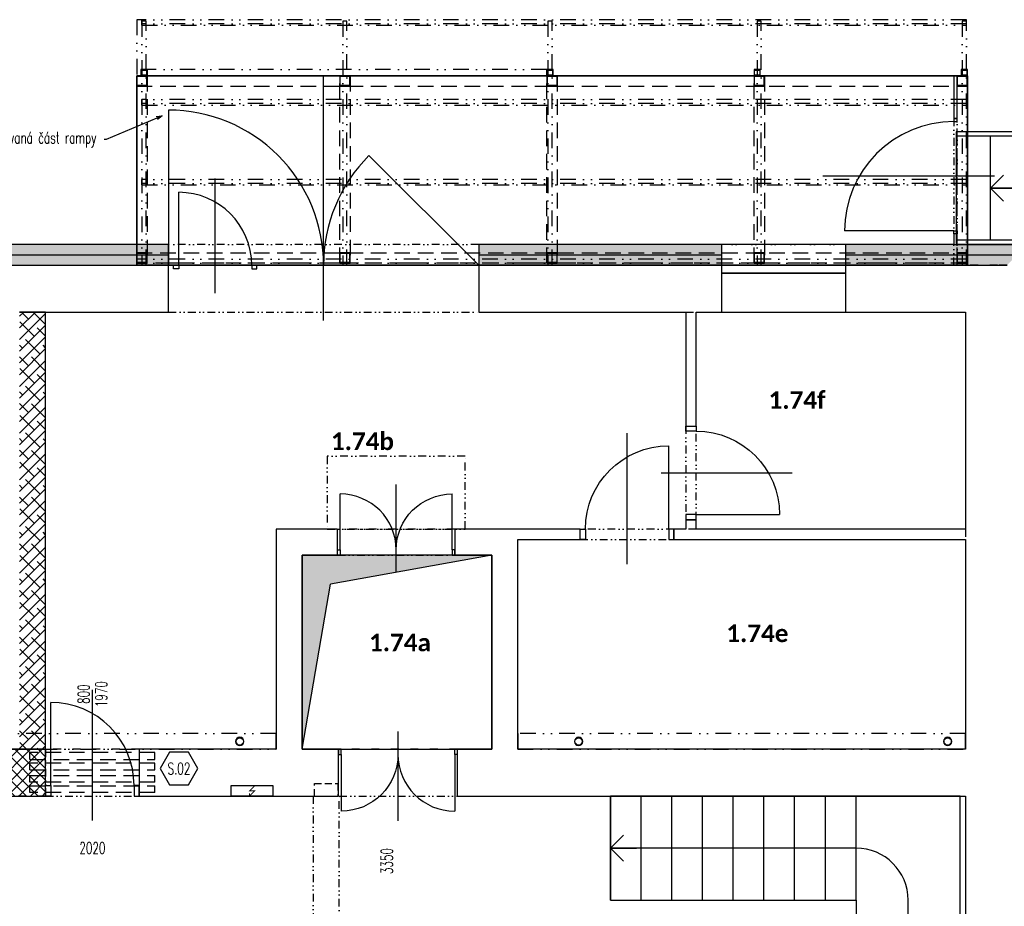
# Model space of a CAD drawing. Header units: millimetres. Extents: x -239306 to 235396, y -2942 to 28189.
# Tile 28 of 37: x 33086 to 42544, y 19671 to 28189. Entities that reach past the tile are written whole.
import ezdxf
from ezdxf import colors
from ezdxf.entities.mleader import LeaderData, LeaderLine
from ezdxf.enums import TextEntityAlignment as Align
from ezdxf.math import Vec2, Vec3

# ---------------------------------------------------------------- set-up
doc = ezdxf.new("R2010")
doc.units = ezdxf.units.MM
doc.header["$LTSCALE"] = 300
for name, pattern in [('DASHED', [0.75, 0.5, -0.25]), ('DIVIDE', [1.25, 0.5, -0.25, 0, -0.25, 0, -0.25]), ('DIVIDE2', [0.625, 0.25, -0.125, 0, -0.125, 0, -0.125])]:
    doc.linetypes.add(name, pattern=pattern)
for name, color, linetype in [('A-Chase-G', 32, 'Continuous'), ('A-Dimline-D', 221, 'Continuous'), ('A-Dimline-D @ 50', 221, 'Continuous'), ('A-Door-G', 150, 'Continuous'), ('A-Equipment-G', 90, 'Continuous'), ('A-RoofSlab-G', 22, 'Continuous'), ('A-Room-T @ 50', 131, 'Continuous'), ('A-Stair-G', 20, 'Continuous'), ('A-Wall-Abov', 32, 'DIVIDE2'), ('A-Wall-Blow', 30, 'Continuous'), ('A-Wall-Comp', 22, 'Continuous'), ('A-Wall-G', 50, 'Continuous'), ('A-Wall-Patt', 12, 'Continuous'), ('A-Window-G', 92, 'Continuous'), ('S-Beam-G', 80, 'Continuous'), ('S-Brace-G', 92, 'Continuous'), ('S-Column-G', 110, 'Continuous'), ('S-FloorSlab-G', 141, 'Continuous')]:
    doc.layers.add(name, color=color, linetype=linetype)
doc.layers.add('ocel nová', color=7, linetype='Continuous', true_color=0x007af5)
doc.styles.add('Dim', font='simplex.shx', dxfattribs={"width": 0.65})
doc.styles.add('RoomTag', font='calibrib.ttf')
doc.styles.get("Standard").update_dxf_attribs({"font": 'simplex.shx', "width": 0.65})

# ---------------------------------------------------------------- blocks, each defined once
blk = doc.blocks.new('OpeningHeight')
at = {"width": 0.65}
blk.add_attdef('OpeningOBJ:Height', text='', height=1, dxfattribs=at).set_placement((0, -0.4), align=Align.TOP_CENTER)
blk = doc.blocks.new('AreaLabel1')
at = {"color": 0, "style": 'RoomTag'}
blk.add_attdef('AreaOBJ:Label', text='', height=1.5, dxfattribs=at).set_placement((0, 0), align=Align.MIDDLE_CENTER)
blk = doc.blocks.new('DoorRougHeight')
at = {"width": 0.65}
blk.add_attdef('DoorST:RoughHeight', text='', height=1, dxfattribs=at).set_placement((0, -0.9), align=Align.MIDDLE_CENTER)
blk = doc.blocks.new('DoorAxis')
at = {"color": 0, "style": 'Dim', "width": 0.65}
for tag, p in [('DoorST:InnerWidth', (-0.75, 0)), ('DoorST:InnerHeight', (0.75, 0))]:
    blk.add_attdef(tag, text='', height=1, rotation=90, dxfattribs=at).set_placement(p, align=Align.MIDDLE_CENTER)
blk = doc.blocks.new('SteelBub')
blk.add_lwpolyline([(-0.808, 1.4), (-1.617, 0), (-0.808, -1.4), (0.808, -1.4), (1.617, 0), (0.808, 1.4)], close=True)
at = {"width": 0.65}
blk.add_attdef('SteelOBJ:Label', text='', height=1, dxfattribs=at).set_placement((0, 0), align=Align.MIDDLE_CENTER)
blk = doc.blocks.new('_Open30')
at = {"color": 0, "lineweight": -2}
for p, q in [((-1, 0.27), (0, 0)), ((0, 0), (-1, -0.27)), ((0, 0), (-1, 0))]:
    blk.add_line(p, q, dxfattribs=at)
blk = doc.blocks.new('blesk')
at = {"linetype": 'Continuous', "const_width": 26.3}
for points in [[(74, 148), (-74, 0), (74, 0), (-74, -148)], [(-1, -148), (-74, -148), (-74, -75)]]:
    blk.add_lwpolyline(points, dxfattribs=at)
blk = doc.blocks.new('překlad 225')
at = {"color": 0, "linetype": 'ByBlock', "ltscale": 0.5}
for points in [[(-795, -112.5), (-945, -112.5), (-945, 112.5), (-795, 112.5)], [(795, -112.5), (945, -112.5), (945, 112.5), (795, 112.5)]]:
    blk.add_lwpolyline(points, dxfattribs=at)
blk = doc.blocks.new('osa1K')
at = {"color": 0, "linetype": 'ByBlock'}
blk.add_lwpolyline([(0, -250), (0, 850)], dxfattribs=at)
for points in [[(-350, 0), (-350, -0.0001)], [(350, 0), (350, -0.0001)]]:
    blk.add_lwpolyline(points)
blk = doc.blocks.new('osa2K')
at = {"color": 0, "linetype": 'ByBlock'}
blk.add_lwpolyline([(0, -250), (0, 850)], dxfattribs=at)
for points in [[(-700.1, 0), (-700.1, 0)], [(699.9, 0), (699.9, 0)]]:
    blk.add_lwpolyline(points)
blk = doc.blocks.new('chasetop1')
blk.add_hatch(color=256).paths.add_polyline_path([(0, 1), (0, 0), (0.1499, 0.8501), (1, 1)])
for p in [(1, 1), (0, 0)]:
    blk.add_line(p, (0.1499, 0.8501))
at = {"color": 0, "linetype": 'ByBlock'}
blk.add_lwpolyline([(0, 0), (1, 0), (1, 1), (0, 1)], close=True, dxfattribs=at)
blk = doc.blocks.new('2KSwing')
at = {"color": 0, "linetype": 'ByBlock'}
blk.add_lwpolyline([(725, 0), (212.3, 512.7, 0.198912), (0, 0, 0.414214), (-725, 725), (-725, 0)], format="xyb", dxfattribs=at)
blk = doc.blocks.new('dvojsklo')
at = {"color": 0, "linetype": 'ByBlock'}
for p, q in [((500, 25), (-500, 25)), ((-500, -25), (500, -25))]:
    blk.add_line(p, q, dxfattribs=at)
blk = doc.blocks.new('sklo')
for p, q in [((0, 25), (1145, 25)), ((0, -25), (1145, -25))]:
    blk.add_line(p, q)
blk = doc.blocks.new('_Open90')
at = {"color": 0, "linetype": 'ByBlock'}
for p, q in [((-0.5, 0.5), (0, 0)), ((0, 0), (-1, 0)), ((0, 0), (-0.5, -0.5))]:
    blk.add_line(p, q, dxfattribs=at)

msp = doc.modelspace()

# ---------------------------------------------------------------- hatches: boundary and pattern name
at = {"layer": 'A-Wall-Patt', "linetype": 'Continuous', "lineweight": -3}
h = msp.add_hatch(dxfattribs=at)
h.set_pattern_fill('HONEY', color=254, scale=15, style=0)
h.paths.add_polyline_path([(8600, 26030), (8700, 25930), (9485, 25930), (9485, 26030)], flags=0)
h.paths.add_polyline_path([(11885, 26030), (11885, 25930), (12485, 25930), (12485, 26030)], flags=0)
h.paths.add_polyline_path([(14885, 26030), (14885, 25930), (15585, 25930), (15585, 26030)], flags=0)
h.paths.add_polyline_path([(18085, 26030), (18085, 25930), (18895, 25930), (18895, 26030)], flags=0)
h.paths.add_polyline_path([(21295, 26030), (21295, 25930), (22225, 25930), (22225, 26030)], flags=0)
h.paths.add_polyline_path([(24625, 26030), (24625, 25930), (25585, 25930), (25585, 26030)], flags=0)
h.paths.add_polyline_path([(25585, 26030), (25585, 25930), (26795, 25930), (26795, 26030)], flags=0)
h.paths.add_polyline_path([(29195, 26030), (29195, 25930), (30125, 25930), (30125, 26030)], flags=0)
h.paths.add_polyline_path([(32525, 26030), (32525, 25930), (33335, 25930), (33335, 26030)], flags=0)
h.paths.add_polyline_path([(15585, 26030), (15585, 25930), (15785, 25930), (15785, 26030)], flags=0)
h.paths.add_polyline_path([(15785, 26030), (15785, 25930), (16350, 25930), (16350, 26030)], flags=0)
h.paths.add_polyline_path([(17250, 26030), (17250, 25930), (18085, 25930), (18085, 26030)], flags=0)
h.paths.add_polyline_path([(33335, 26030), (33335, 25930), (34515, 25930), (34515, 26030)], flags=0)
h.paths.add_polyline_path([(37495, 26030), (37495, 25930), (39585, 25930), (39585, 26030)], flags=0)
h.paths.add_polyline_path([(39585, 26030), (39585, 25930), (39830, 25930), (39830, 26030)], flags=0)
h.paths.add_polyline_path([(41020, 26030), (41020, 25930), (42075, 25930), (42075, 26030)], flags=0)
h.paths.add_polyline_path([(42075, 26030), (42075, 25930), (42670, 25930), (42770, 26030)], flags=0)
h = msp.add_hatch(dxfattribs=at)
h.set_pattern_fill('HONEY', color=254, scale=15, style=0)
h.paths.add_polyline_path([(8700, 25930), (8800, 25830), (9485, 25830), (9485, 25930)], flags=0)
h.paths.add_polyline_path([(11885, 25930), (11885, 25830), (12485, 25830), (12485, 25930)], flags=0)
h.paths.add_polyline_path([(14885, 25930), (14885, 25830), (15585, 25830), (15585, 25930)], flags=0)
h.paths.add_polyline_path([(18085, 25930), (18085, 25830), (18895, 25830), (18895, 25930)], flags=0)
h.paths.add_polyline_path([(21295, 25930), (21295, 25830), (22225, 25830), (22225, 25930)], flags=0)
h.paths.add_polyline_path([(24625, 25930), (24625, 25830), (25585, 25830), (25585, 25930)], flags=0)
h.paths.add_polyline_path([(25585, 25930), (25585, 25830), (26795, 25830), (26795, 25930)], flags=0)
h.paths.add_polyline_path([(29195, 25930), (29195, 25830), (30125, 25830), (30125, 25930)], flags=0)
h.paths.add_polyline_path([(32525, 25930), (32525, 25830), (33335, 25830), (33335, 25930)], flags=0)
h.paths.add_polyline_path([(15585, 25930), (15585, 25830), (15785, 25830), (15785, 25930)], flags=0)
h.paths.add_polyline_path([(15785, 25930), (15785, 25830), (16350, 25830), (16350, 25930)], flags=0)
h.paths.add_polyline_path([(17250, 25930), (17250, 25830), (18085, 25830), (18085, 25930)], flags=0)
h.paths.add_polyline_path([(33335, 25930), (33335, 25830), (34515, 25830), (34515, 25930)], flags=0)
h.paths.add_polyline_path([(37495, 25930), (37495, 25830), (39585, 25830), (39585, 25930)], flags=0)
h.paths.add_polyline_path([(39585, 25930), (39585, 25830), (39830, 25830), (39830, 25930)], flags=0)
h.paths.add_polyline_path([(41020, 25930), (41020, 25830), (42075, 25830), (42075, 25930)], flags=0)
h.paths.add_polyline_path([(42075, 25930), (42075, 25830), (42570, 25830), (42670, 25930)], flags=0)
h = msp.add_hatch(dxfattribs=at)
h.set_pattern_fill('ANSI38', color=254, scale=25, style=0)
h.paths.add_polyline_path([(33085, 21180), (33335, 21180), (33335, 25380), (33085, 25380)], flags=0)
h = msp.add_hatch(dxfattribs=at)
h.set_pattern_fill('ANSI37', color=254, scale=25, style=0)
h.paths.add_polyline_path([(32375, 20880), (32620, 20880), (32620, 20730), (33335, 20730), (33335, 21180), (32375, 21180)], flags=0)

# ---------------------------------------------------------------- linework, layer by layer
at = {"layer": 'A-Door-G', "linetype": 'Continuous', "lineweight": -3}
for points in [[(42090, 27210), (42090, 27240), (42060, 27240), (42060, 27210)], [(42090, 26160), (42090, 26130), (42060, 26130), (42060, 26160)], [(34615, 25795.2), (34565, 25795.2), (34565, 25830.2), (34615, 25830.2)], [(35315, 25795.2), (35365, 25795.2), (35365, 25830.2), (35315, 25830.2)], [(39485, 24235), (39485, 24285), (39585, 24285), (39585, 24235)], [(39485, 23435), (39485, 23385), (39585, 23385), (39585, 23435)], [(38520, 23195), (38470, 23195), (38470, 23295), (38520, 23295)], [(39320, 23195), (39370, 23195), (39370, 23295), (39320, 23295)], [(36165, 23045), (36140, 23045), (36140, 23095), (36165, 23095)], [(37240, 23045), (37265, 23045), (37265, 23095), (37240, 23095)], [(36175, 21180), (36150, 21180), (36150, 21130), (36175, 21130)], [(37265, 21180), (37290, 21180), (37290, 21130), (37265, 21130)], [(33385, 20730), (33335, 20730), (33335, 20830), (33385, 20830)], [(34185, 20730), (34235, 20730), (34235, 20830), (34185, 20830)]]:
    msp.add_lwpolyline(points, close=True, dxfattribs=at)
for points in [[(34615, 25830.2), (34615, 26530.2)], [(42060, 26160), (41010, 26160)], [(39320, 23295), (39320, 24095)], [(36165, 23095), (36165, 23632.5)], [(37240, 23095), (37240, 23632.5)], [(39585, 23435), (40385, 23435)], [(33385, 20830), (33385, 21630)], [(36175, 21130), (36175, 20585)], [(37265, 21130), (37265, 20585)]]:
    msp.add_lwpolyline(points, dxfattribs=at)
for centre, radius, start, end in [((42060, 26160), 1050, 90, 180), ((34615, 25830.2), 700, 0, 90), ((36165, 23095), 537.5, 0, 90), ((33385, 20830), 800, 0, 90), ((37265, 21130), 545, 180, 270)]:
    msp.add_arc(centre, radius, start, end, dxfattribs=at)
at = {"layer": 'A-Door-G', "linetype": 'Continuous', "lineweight": -3, "extrusion": (0, 0, -1)}
for centre, radius, start, end in [((-39585, 23435), 800, 90, 180), ((-39320, 23295), 800, 0, 90), ((-37240, 23095), 537.5, 360, 90), ((-36175, 21130), 545, 180, 270)]:
    msp.add_arc(centre, radius, start, end, dxfattribs=at)
at = {"layer": 'A-Equipment-G', "linetype": 'Continuous', "lineweight": -3}
for p, q in [((35119, 20830, 1000), (35519, 20830, 1000)), ((35119, 20730, 1000), (35119, 20830, 1000)), ((35519, 20830, 1000), (35519, 20730, 1000)), ((35519, 20730, 1000), (35119, 20730, 1000))]:
    msp.add_line(p, q, dxfattribs=at)
at = {"layer": 'A-RoofSlab-G', "linetype": 'DIVIDE', "lineweight": -3}
for p, q in [((42180, 28188.8), (34210, 28188.8)), ((34210, 28188.8), (34210, 25830)), ((42180, 25830), (42180, 28188.8)), ((34210, 25830), (42180, 25830))]:
    msp.add_line(p, q, dxfattribs=at)
at = {"layer": 'A-Stair-G', "linetype": 'Continuous', "lineweight": -3}
for p, q in [((44056.5, 27110), (42082.5, 27110)), ((42082.5, 27110), (42082.5, 26030)), ((44056.5, 26570), (42411.5, 26570)), ((42082.5, 26030), (44056.5, 26030)), ((42120, 20730, -2835), (38760, 20730, -2835))]:
    msp.add_line(p, q, dxfattribs=at)
for points in [[(44056.5, 27070), (42082.5, 27070)], [(42411.5, 26070), (42411.5, 27070)], [(44056.5, 26070), (42082.5, 26070)]]:
    msp.add_lwpolyline(points, dxfattribs=at)
at = {"layer": 'A-Wall-Abov', "linetype": 'DIVIDE2', "lineweight": -3}
for p, q in [((42060, 27240), (42060, 26130)), ((42090, 26130), (42090, 27240)), ((37495, 26030), (34515, 26030)), ((41020, 26030), (39830, 26030)), ((42060, 25830), (42060, 26030)), ((42090, 25830), (42090, 26030)), ((42060, 25830), (42090, 25830)), ((34515, 25380), (37495, 25380)), ((39485, 25380), (39585, 25380)), ((39830, 25380), (41020, 25380)), ((39485, 24285), (39485, 23385)), ((39585, 23385), (39585, 24285)), ((37365, 23995), (36040, 23995)), ((36040, 23995), (36040, 23295)), ((37365, 23295), (37365, 23995)), ((36040, 23295), (37365, 23295)), ((37265, 23295), (36140, 23295)), ((39370, 23295), (38470, 23295)), ((39585, 23295), (39485, 23295)), ((38470, 23195), (39370, 23195)), ((36140, 23045), (37265, 23045)), ((32375, 21180), (33335, 21180)), ((33335, 21180), (33335, 20730)), ((33335, 20730), (32620, 20730))]:
    msp.add_line(p, q, dxfattribs=at)
for points in [[(42570, 25830), (42479.5, 25830), (42170, 25830)], [(42170, 23295), (42170, 23195)], [(34235, 21180), (33335, 21180)], [(37290, 21180), (36150, 21180)], [(33335, 20730), (34235, 20730)], [(36155, 20730), (37290, 20730)]]:
    msp.add_lwpolyline(points, dxfattribs=at)
at = {"layer": 'A-Wall-Blow', "linetype": 'Continuous', "lineweight": -3}
for p, q in [((41020, 26030), (39830, 26030)), ((39830, 25380), (41020, 25380)), ((33335, 21180), (32375, 21180)), ((33335, 20730), (33335, 21180)), ((32620, 20730), (33335, 20730))]:
    msp.add_line(p, q, dxfattribs=at)
at = {"layer": 'A-Wall-Comp', "linetype": 'Continuous', "lineweight": -3}
for p, q in [((42060, 26030), (42090, 26030)), ((42060, 26030), (42090, 26030)), ((32525, 25930), (34515, 25930)), ((32525, 25930), (34515, 25930)), ((37495, 25930), (39830, 25930)), ((37495, 25930), (39830, 25930)), ((41020, 25930), (42670, 25930)), ((41020, 25930), (42670, 25930)), ((32525, 25830), (34515, 25830)), ((32525, 25830), (34515, 25830)), ((37495, 25830), (39830, 25830)), ((37495, 25830), (39830, 25830)), ((41020, 25830), (42570, 25830)), ((41020, 25830), (42570, 25830)), ((33085, 25380), (33335, 25380)), ((33335, 25380), (33085, 25380)), ((33335, 21180), (32375, 21180)), ((33085, 21180), (33335, 21180)), ((33335, 20730), (33335, 21180)), ((32620, 20730), (33335, 20730))]:
    msp.add_line(p, q, dxfattribs=at)
msp.add_lwpolyline([(33335, 21180), (33085, 21180)], dxfattribs=at)
at = {"layer": 'A-Wall-G', "linetype": 'Continuous', "lineweight": -3}
for p, q in [((42090, 27650), (42060, 27650)), ((42060, 27650), (42060, 27240)), ((42090, 27240), (42090, 27650)), ((42060, 27240), (42090, 27240)), ((42090, 26130), (42060, 26130)), ((42060, 26130), (42060, 26030)), ((42090, 26030), (42090, 26130)), ((34515, 26030), (32525, 26030)), ((34515, 25380), (34515, 26030)), ((39830, 26030), (37495, 26030)), ((37495, 26030), (37495, 25380)), ((39830, 25380), (39830, 26030)), ((42060, 26030), (41020, 26030)), ((41020, 26030), (41020, 25380)), ((42770, 26030), (42090, 26030)), ((33335, 25380), (34515, 25380)), ((33335, 21180), (33335, 25380)), ((37495, 25380), (39485, 25380)), ((39485, 25380), (39485, 24285)), ((39585, 25380), (39830, 25380)), ((39585, 24285), (39585, 25380)), ((41020, 25380), (42170, 25380)), ((39485, 24285), (39585, 24285)), ((39585, 23385), (39485, 23385)), ((39485, 23385), (39485, 23295)), ((39585, 23295), (39585, 23385)), ((36140, 23295), (35550, 23295)), ((35550, 23295), (35550, 21180)), ((36140, 23045), (36140, 23295)), ((37265, 23295), (37265, 23045)), ((37870, 23295), (37265, 23295)), ((38470, 23295), (37870, 23295)), ((38470, 23195), (38470, 23295)), ((39370, 23295), (39370, 23195)), ((39485, 23295), (39370, 23295)), ((42170, 23295), (39585, 23295)), ((37870, 23195), (38470, 23195)), ((37870, 21180), (37870, 23195)), ((39370, 23195), (42170, 23195)), ((35800, 23045), (36140, 23045)), ((35800, 21180), (35800, 23045)), ((37265, 23045), (37620, 23045)), ((37620, 23045), (37620, 21180))]:
    msp.add_line(p, q, dxfattribs=at)
for points in [[(42170, 25380), (42170, 23295)], [(42170, 23195), (42170, 22035)], [(42170, 22035), (42170, 21180)], [(34235, 21180), (34235, 20730)], [(35550, 21180), (34235, 21180)], [(36150, 21180), (35800, 21180)], [(36150, 20730), (36150, 21180)], [(37620, 21180), (37290, 21180)], [(37290, 21180), (37290, 20730)], [(42170, 21180), (37870, 21180)], [(33035, 20730), (33335, 20730)], [(34235, 20730), (36150, 20730)], [(37290, 20730), (42170, 20730)]]:
    msp.add_lwpolyline(points, dxfattribs=at)
at = {"layer": 'ocel nová', "linetype": 'DASHED', "lineweight": -3}
for p, q in [((33185, 21081), (33185, 21147)), ((34385, 21147), (33185, 21147)), ((34385, 21147), (33185, 21147)), ((34385, 21081), (34385, 21147)), ((33185, 21081), (34385, 21081)), ((33185, 21081), (34385, 21081)), ((33185, 20981), (33185, 21047)), ((34385, 21047), (33185, 21047)), ((34385, 21047), (33185, 21047)), ((34385, 20981), (34385, 21047)), ((33185, 20981), (34385, 20981)), ((33185, 20981), (34385, 20981)), ((33185, 20863), (33185, 20929)), ((33185, 20929), (34385, 20929)), ((33185, 20929), (34385, 20929)), ((34385, 20863), (34385, 20929)), ((34385, 20863), (33185, 20863)), ((34385, 20863), (33185, 20863)), ((33185, 20763), (33185, 20829)), ((33185, 20829), (34385, 20829)), ((33185, 20829), (34385, 20829)), ((34385, 20763), (34385, 20829)), ((34385, 20763), (33185, 20763)), ((34385, 20763), (33185, 20763))]:
    msp.add_line(p, q, dxfattribs=at)
at = {"layer": 'S-Beam-G', "linetype": 'DASHED', "lineweight": -3}
for p, q in [((42190, 27650), (34210, 27650)), ((34210, 27550), (34210, 27650)), ((34210, 27650), (34310, 27650)), ((34210, 25850), (34210, 27650)), ((34310, 27650), (34310, 25850)), ((36160, 27650), (36260, 27650)), ((36160, 25850), (36160, 27650)), ((36260, 27650), (36260, 25850)), ((38150, 27650), (38250, 27650)), ((38150, 25850), (38150, 27650)), ((38250, 27650), (38250, 25850)), ((40140, 27650), (40240, 27650)), ((40140, 25850), (40140, 27650)), ((40240, 27650), (40240, 25850)), ((42090, 27650), (42190, 27650)), ((42090, 25850), (42090, 27650)), ((42190, 27550), (42190, 27650)), ((42190, 27650), (42190, 25850)), ((34210, 27550), (42190, 27550)), ((34210, 25950), (42190, 25950)), ((34210, 25850), (34210, 25950)), ((42190, 25950), (42190, 25850)), ((34215, 25850), (34210, 25850)), ((42190, 25850), (34210, 25850)), ((34310, 25850), (34215, 25850)), ((36165, 25850), (36160, 25850)), ((36260, 25850), (36165, 25850)), ((38155, 25850), (38150, 25850)), ((38250, 25850), (38155, 25850)), ((40145, 25850), (40140, 25850)), ((40240, 25850), (40145, 25850)), ((42095, 25850), (42090, 25850)), ((42190, 25850), (42095, 25850))]:
    msp.add_line(p, q, dxfattribs=at)
at = {"layer": 'S-Beam-G', "linetype": 'DIVIDE', "lineweight": -3}
for p, q in [((35550, 21330), (31045, 21330)), ((35550, 21180), (35550, 21330)), ((37870, 21330), (37870, 21180)), ((42170, 21330), (37870, 21330)), ((42170, 21180), (42170, 21330)), ((31045, 21180), (35550, 21180)), ((37870, 21180), (42170, 21180))]:
    msp.add_line(p, q, dxfattribs=at)
at = {"layer": 'S-Brace-G', "linetype": 'DIVIDE', "lineweight": -3}
for p, q in [((42180, 28188.8), (34260, 28188.8)), ((34260, 28135.6), (34260, 28188.8)), ((42180, 28135.6), (42180, 28188.8)), ((34260, 28174.4), (34260, 25830)), ((34300, 28174.4), (34260, 28174.4)), ((42180, 28150), (34260, 28150)), ((34260, 28135.6), (42180, 28135.6)), ((34300, 25830), (34300, 28174.4)), ((36190, 28174.4), (36190, 25830)), ((36230, 28174.4), (36190, 28174.4)), ((36230, 25830), (36230, 28174.4)), ((38160, 28174.4), (38160, 25830)), ((38200, 28174.4), (38160, 28174.4)), ((38200, 25830), (38200, 28174.4)), ((40170, 28174.4), (40170, 25830)), ((40210, 28174.4), (40170, 28174.4)), ((40210, 25830), (40210, 28174.4)), ((42140, 28174.4), (42140, 25830)), ((42180, 28174.4), (42140, 28174.4)), ((42180, 25830), (42180, 28174.4)), ((34310, 27710), (34310, 27650)), ((38150, 27710), (34310, 27710)), ((34310, 27650), (38150, 27650)), ((38150, 27650), (38150, 27710)), ((42180, 27421.9), (34260, 27421.9)), ((34260, 27368.6), (34260, 27421.9)), ((42180, 27383), (34260, 27383)), ((34260, 27368.6), (42180, 27368.6)), ((42180, 27368.6), (42180, 27421.9)), ((42180, 26655), (34260, 26655)), ((34260, 26601.7), (34260, 26655)), ((42180, 26616.1), (34260, 26616.1)), ((34260, 26601.7), (42180, 26601.7)), ((42180, 26601.7), (42180, 26655)), ((42180, 25888), (34210, 25888)), ((34210, 25834.8), (34210, 25888)), ((42180, 25849.2), (34210, 25849.2)), ((34210, 25834.8), (42180, 25834.8)), ((34260, 25830), (34300, 25830)), ((36190, 25830), (36230, 25830)), ((38160, 25830), (38200, 25830)), ((40170, 25830), (40210, 25830)), ((42140, 25830), (42180, 25830)), ((42180, 25834.8), (42180, 25888))]:
    msp.add_line(p, q, dxfattribs=at)
at = {"layer": 'S-Column-G', "linetype": 'DASHED', "lineweight": -3}
for p, q in [((34210, 27650), (34210, 27550)), ((34310, 27650), (34210, 27650)), ((34215, 27645), (34305, 27645)), ((34215, 27555), (34215, 27645)), ((34305, 27645), (34305, 27555)), ((34310, 27550), (34310, 27650)), ((36160, 27650), (36160, 27550)), ((36260, 27650), (36160, 27650)), ((36165, 27645), (36255, 27645)), ((36165, 27555), (36165, 27645)), ((36255, 27645), (36255, 27555)), ((36260, 27550), (36260, 27650)), ((38150, 27650), (38150, 27550)), ((38250, 27650), (38150, 27650)), ((38155, 27645), (38245, 27645)), ((38155, 27555), (38155, 27645)), ((38245, 27645), (38245, 27555)), ((38250, 27550), (38250, 27650)), ((40140, 27650), (40140, 27550)), ((40240, 27650), (40140, 27650)), ((40145, 27645), (40235, 27645)), ((40145, 27555), (40145, 27645)), ((40235, 27645), (40235, 27555)), ((40240, 27550), (40240, 27650)), ((42090, 27650), (42090, 27550)), ((42190, 27650), (42090, 27650)), ((42095, 27645), (42185, 27645)), ((42095, 27555), (42095, 27645)), ((42185, 27645), (42185, 27555)), ((42190, 27550), (42190, 27650)), ((34210, 27550), (34310, 27550)), ((34305, 27555), (34215, 27555)), ((36160, 27550), (36260, 27550)), ((36255, 27555), (36165, 27555)), ((38150, 27550), (38250, 27550)), ((38245, 27555), (38155, 27555)), ((40140, 27550), (40240, 27550)), ((40235, 27555), (40145, 27555)), ((42090, 27550), (42190, 27550)), ((42185, 27555), (42095, 27555)), ((34210, 25950), (34210, 25850)), ((34310, 25950), (34210, 25950)), ((34215, 25945), (34305, 25945)), ((34215, 25855), (34215, 25945)), ((34305, 25945), (34305, 25855)), ((34310, 25850), (34310, 25950)), ((36160, 25950), (36160, 25850)), ((36260, 25950), (36160, 25950)), ((36165, 25945), (36255, 25945)), ((36165, 25855), (36165, 25945)), ((36255, 25945), (36255, 25855)), ((36260, 25850), (36260, 25950)), ((38150, 25950), (38150, 25850)), ((38250, 25950), (38150, 25950)), ((38155, 25945), (38245, 25945)), ((38155, 25855), (38155, 25945)), ((38245, 25945), (38245, 25855)), ((38250, 25850), (38250, 25950)), ((40140, 25950), (40140, 25850)), ((40240, 25950), (40140, 25950)), ((40145, 25945), (40235, 25945)), ((40145, 25855), (40145, 25945)), ((40235, 25945), (40235, 25855)), ((40240, 25850), (40240, 25950)), ((42090, 25950), (42090, 25850)), ((42190, 25950), (42090, 25950)), ((42095, 25945), (42185, 25945)), ((42095, 25855), (42095, 25945)), ((42185, 25945), (42185, 25855)), ((42190, 25850), (42190, 25950)), ((34210, 25850), (34310, 25850)), ((34305, 25855), (34215, 25855)), ((36160, 25850), (36260, 25850)), ((36255, 25855), (36165, 25855)), ((38150, 25850), (38250, 25850)), ((38245, 25855), (38155, 25855)), ((40140, 25850), (40240, 25850)), ((40235, 25855), (40145, 25855)), ((42090, 25850), (42190, 25850)), ((42185, 25855), (42095, 25855))]:
    msp.add_line(p, q, dxfattribs=at)
at = {"layer": 'S-Column-G', "linetype": 'DIVIDE', "lineweight": -3}
for p, q in [((34310, 27710), (34250, 27710)), ((34250, 27710), (34250, 27650)), ((34250, 27650), (34310, 27650)), ((34255, 27655), (34255, 27705)), ((34255, 27705), (34305, 27705)), ((34305, 27655), (34255, 27655)), ((34305, 27705), (34305, 27655)), ((34310, 27650), (34310, 27710)), ((38210, 27710), (38150, 27710)), ((38150, 27710), (38150, 27650)), ((38150, 27650), (38210, 27650)), ((38155, 27655), (38155, 27705)), ((38155, 27705), (38205, 27705)), ((38205, 27655), (38155, 27655)), ((38205, 27705), (38205, 27655)), ((38210, 27650), (38210, 27710)), ((40200, 27710), (40140, 27710)), ((40140, 27710), (40140, 27650)), ((40140, 27650), (40200, 27650)), ((40145, 27655), (40145, 27705)), ((40145, 27705), (40195, 27705)), ((40195, 27655), (40145, 27655)), ((40195, 27705), (40195, 27655)), ((40200, 27650), (40200, 27710)), ((42190, 27710), (42130, 27710)), ((42130, 27710), (42130, 27650)), ((42130, 27650), (42190, 27650)), ((42135, 27655), (42135, 27705)), ((42135, 27705), (42185, 27705)), ((42185, 27655), (42135, 27655)), ((42185, 27705), (42185, 27655)), ((42190, 27650), (42190, 27710))]:
    msp.add_line(p, q, dxfattribs=at)
at = {"layer": 'S-Column-G', "linetype": 'Continuous', "lineweight": -3}
for centre, start, end in [((35200, 21255), 0, 180), ((38455, 21255), 0, 180), ((42000, 21255), 0, 180), ((35200, 21255), 180, 0), ((38455, 21255), 180, 0), ((42000, 21255), 180, 0)]:
    msp.add_arc(centre, 40, start, end, dxfattribs=at)
at = {"layer": 'S-Column-G', "linetype": 'Continuous', "lineweight": -3, "extrusion": (0, 0, -1)}
for centre, start, end in [((-35200, 21255), 0, 180), ((-38455, 21255), 0, 180), ((-42000, 21255), 0, 180), ((-35200, 21255), 180, 0), ((-38455, 21255), 180, 0), ((-42000, 21255), 180, 0)]:
    msp.add_arc(centre, 35, start, end, dxfattribs=at)
at = {"layer": 'S-FloorSlab-G', "linetype": 'Continuous', "lineweight": -3}
for p, q in [((34210, 27650), (34210, 25830)), ((42190, 27650), (34210, 27650)), ((42190, 25830), (42190, 27650)), ((34210, 25830), (42190, 25830))]:
    msp.add_line(p, q, dxfattribs=at)
for points in [[(42190, 27650), (34210, 27650), (34210, 25830), (42190, 25830)], [(34210, 25830), (34210, 27650), (34210, 27650), (34210, 25830)], [(34210, 27650), (42190, 27650), (42190, 27650), (34210, 27650)], [(42190, 27650), (42190, 25830), (42190, 25830), (42190, 27650)], [(42190, 25830), (34210, 25830), (34210, 25830), (42190, 25830)]]:
    msp.add_3dface(points, dxfattribs=at)

# ---------------------------------------------------------------- block references
at = {"layer": 'A-Chase-G', "linetype": 'Continuous', "lineweight": -3, "xscale": 1820, "yscale": 1865, "zscale": 270}
msp.add_blockref('chasetop1', (35800, 21180), dxfattribs=at)
at = {"layer": 'A-Dimline-D @ 50', "linetype": 'Continuous', "lineweight": -3, "xscale": 112.5, "yscale": 112.5, "zscale": 112.5}
for name, p, values in [('DoorAxis', (33785, 21708.9), {'DoorST:InnerWidth': '800', 'DoorST:InnerHeight': '1970'}), ('SteelBub', (34616, 20994.1), {'SteelOBJ:Label': 'S.02'}), ('DoorRougHeight', (33785, 20332.1), {'DoorST:RoughHeight': '2020'})]:
    msp.add_blockref(name, p, dxfattribs=at).add_auto_attribs(values)
at = {"layer": 'A-Dimline-D @ 50', "linetype": 'Continuous', "lineweight": -3, "xscale": 112.5, "yscale": 112.5, "zscale": 112.5, "rotation": 90.00000000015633}
msp.add_blockref('OpeningHeight', (36511.8, 20105), dxfattribs=at).add_auto_attribs({'OpeningOBJ:Height': '3350'})
at = {"layer": 'A-Door-G', "linetype": 'Continuous', "lineweight": -3}
for name, p, xscale, yscale in [('osa2K', (36005, 25830), 2.128571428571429, 2.128571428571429), ('2KSwing', (36005, 25830), 2.055172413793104, 2.055172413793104), ('osa2K', (36702.5, 23070), 0.7678571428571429, 0.7678571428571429), ('osa1K', (33785, 20780), 1.142857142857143, 1.142857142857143)]:
    msp.add_blockref(name, p, dxfattribs=dict(at, xscale=xscale, yscale=yscale))
at = {"layer": 'A-Door-G', "linetype": 'Continuous', "lineweight": -3, "xscale": 1.5, "yscale": 1.5, "rotation": 90}
msp.add_blockref('osa1K', (42075, 26685), dxfattribs=at)
at = {"layer": 'A-Door-G', "linetype": 'Continuous', "lineweight": -3}
msp.add_blockref('osa1K', (34965, 25812.7, 100), dxfattribs=at)
at = {"layer": 'A-Door-G', "linetype": 'Continuous', "lineweight": -3, "extrusion": (0, 0, -1), "xscale": 1.142857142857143, "yscale": 1.142857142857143, "zscale": -1}
msp.add_blockref('osa1K', (-38920, 23245), dxfattribs=at)
at = {"layer": 'A-Door-G', "linetype": 'Continuous', "lineweight": -3, "extrusion": (0, 0, -1), "zscale": -1}
for name, p, xscale, yscale, rotation in [('osa1K', (-39535, 23835), 1.142857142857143, 1.142857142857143, 90), ('osa2K', (-36720, 21155), 0.7785714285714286, 0.7785714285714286, 180)]:
    msp.add_blockref(name, p, dxfattribs=dict(at, xscale=xscale, yscale=yscale, rotation=rotation))
at = {"layer": 'A-Equipment-G', "linetype": 'Continuous', "lineweight": -3, "xscale": 0.336717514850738, "yscale": 0.336717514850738, "zscale": 0.336717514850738}
msp.add_blockref('blesk', (35319, 20780, 1000), dxfattribs=at)
at = {"layer": 'A-Room-T @ 50', "linetype": 'Continuous', "lineweight": -3, "xscale": 112.5, "yscale": 112.5, "zscale": 112.5}
for p, values in [((40553.2, 24534.6), {'AreaOBJ:Label': '1.74f'}), ((36378.9, 24138.5), {'AreaOBJ:Label': '1.74b'}), ((40171.8, 22293.6), {'AreaOBJ:Label': '1.74e'}), ((36739.4, 22205.6), {'AreaOBJ:Label': '1.74a'})]:
    msp.add_blockref('AreaLabel1', p, dxfattribs=at).add_auto_attribs(values)
at = {"layer": 'A-Stair-G', "linetype": 'Continuous', "lineweight": -3, "xscale": 250, "yscale": 250, "zscale": 250, "rotation": 180}
msp.add_blockref('_Open90', (42411.5, 26570, -1240), dxfattribs=at)
at = {"layer": 'A-Window-G', "linetype": 'Continuous', "lineweight": -3, "extrusion": (0, 0, -1), "yscale": 1.5, "zscale": -1, "rotation": 180}
for name, p, xscale in [('dvojsklo', (-40425, 25792.5), 1.19), ('sklo', (-39830, 25792.5, -950), 1.039301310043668)]:
    msp.add_blockref(name, p, dxfattribs=dict(at, xscale=xscale))

# ---------------------------------------------------------------- leaders
at = {"layer": 'A-Dimline-D'}
ml = msp.add_multileader_mtext('Standard', dxfattribs=at)
ml.set_content('ponechávaná část rampy', color=256)
ml.set_leader_properties()
ml.set_arrow_properties(name='OPEN30')
ml.build(insert=Vec2(0, 0))
ml.multileader.update_dxf_attribs({"dogleg_length": 0.36, "arrow_head_size": 56.2, "scale": 50})
ctx = ml.context
ctx.base_point, ctx.scale, ctx.char_height, ctx.arrow_head_size, ctx.landing_gap_size, ctx.plane_origin = Vec3(32342.4, 27037), 50, 112.5, 56.2, 75, Vec3(34454.9, 27266)
ctx.text_align_type = 2
notes = []
notes.append((ctx, [(0, (1, 1, 0), (33917.2, 27037), (-1, 0), 18, [(0, [(34454.9, 27266)], 0, [])])]))
ctx.mtext.insert, ctx.mtext.alignment, ctx.mtext.flow_direction = Vec3(33824.2, 27112), 3, 5
ml = msp.add_multileader_mtext('Standard', dxfattribs=at)
ml.set_content('stávající kontaktní zateplení tl. 100 mm + nové zateplení tl. 100 mm', color=256)
ml.set_leader_properties()
ml.set_arrow_properties(name='OPEN30')
ml.build(insert=Vec2(0, 0))
ml.multileader.update_dxf_attribs({"dogleg_length": 0.36, "arrow_head_size": 56.2, "scale": 50})
ctx = ml.context
ctx.base_point, ctx.scale, ctx.char_height, ctx.arrow_head_size, ctx.landing_gap_size, ctx.plane_origin = Vec3(22338.3, 27081.3), 50, 112.5, 56.2, 75, Vec3(22199.9, 26672.5)
notes.append((ctx, [(0, (1, 1, 0), (22320.3, 27081.3), (1, 0), 18, [(0, [(21882, 25858.4)], 0, [])])]))
ctx.mtext.insert, ctx.mtext.width, ctx.mtext.flow_direction = Vec3(22413.3, 27156.3), 3027.305, 5
ml = msp.add_multileader_mtext('Standard', dxfattribs=at)
ml.set_content('stávající ocelový sloupek obezdít z tvárnic Ytong nebo obložit SDK\\Ppokud bude nad sloupky nad odstraňovaným podhledem nosník provést jeho obložení SDK', color=256)
ml.set_leader_properties()
ml.set_arrow_properties(name='OPEN30')
ml.build(insert=Vec2(0, 0))
ml.multileader.update_dxf_attribs({"dogleg_length": 0.36, "arrow_head_size": 56.2, "scale": 50})
ctx = ml.context
ctx.base_point, ctx.scale, ctx.char_height, ctx.arrow_head_size, ctx.landing_gap_size, ctx.plane_origin = Vec3(22399.6, 23152), 50, 112.5, 56.2, 75, Vec3(21713.2, 21413.7)
notes.append((ctx, [(0, (1, 1, 0), (22381.6, 23152), (1, 0), 18, [(0, [(21830, 21255)], 0, [])])]))
ctx.mtext.insert, ctx.mtext.width, ctx.mtext.flow_direction = Vec3(22474.6, 23227), 1948.517, 5
ml = msp.add_multileader_mtext('Standard', dxfattribs=at)
ml.set_content('stávající ocelové sloupky obezdít z tvárnic Ytong nebo obložit SDK', color=256)
ml.set_leader_properties()
ml.set_arrow_properties(name='OPEN30')
ml.build(insert=Vec2(0, 0))
ml.multileader.update_dxf_attribs({"dogleg_length": 0.36, "arrow_head_size": 56.2, "scale": 50})
ctx = ml.context
ctx.base_point, ctx.scale, ctx.char_height, ctx.arrow_head_size, ctx.landing_gap_size, ctx.plane_origin = Vec3(29131.4, 22492.1), 50, 112.5, 56.2, 75, Vec3(28445, 21255)
notes.append((ctx, [(1, (1, 1, 0), (31193.7, 22492.1), (-1, 0), 21.5, [(0, [(28445, 21255)], 0, []), (1, [(31760.1, 21253.8)], 0, [])])]))
ctx.mtext.insert, ctx.mtext.width, ctx.mtext.flow_direction = Vec3(29206.4, 22567.1), 1948.517, 5
ml = msp.add_multileader_mtext('Standard', dxfattribs=at)
ml.set_content('prostupy pro vedení kanalizace, vody a VZT', color=256)
ml.set_leader_properties()
ml.set_arrow_properties(name='OPEN30')
ml.build(insert=Vec2(0, 0))
ml.multileader.update_dxf_attribs({"dogleg_length": 0.36, "arrow_head_size": 56.2, "scale": 50})
ctx = ml.context
ctx.base_point, ctx.scale, ctx.char_height, ctx.arrow_head_size, ctx.landing_gap_size, ctx.plane_origin = Vec3(27030.1, 22399.9), 50, 112.5, 56.2, 75, Vec3(24478.4, 20917.5)
notes.append((ctx, [(0, (1, 1, 0), (27012.1, 22399.9), (1, 0), 18, [(3, [(24478.4, 20917.5), (26962.5, 22399.9), (25283.7, 21093.3), (25479.9, 21103.9), (27227.4, 21153.6)], 0, [])])]))
ctx.mtext.insert, ctx.mtext.width, ctx.mtext.flow_direction = Vec3(27105.1, 22474.9), 1350.573, 5
for ctx, leaders in notes:
    for number, flags, end, landing, length, lines in leaders:
        leader = LeaderData()
        leader.index, (leader.has_last_leader_line, leader.has_dogleg_vector, leader.attachment_direction) = number, flags
        leader.last_leader_point, leader.dogleg_vector, leader.dogleg_length = Vec3(end), Vec3(landing), length
        for number, points, colour, breaks in lines:
            line = LeaderLine()
            line.index, line.vertices, line.color, line.breaks = number, Vec3.list(points), colors.encode_raw_color(colour), breaks
            leader.lines.append(line)
        ctx.leaders.append(leader)

# ---------------------------------------------------------------- next in the draw order: leaders
ml = msp.add_multileader_mtext('Standard', dxfattribs=at)
ml.set_content('stávající kontaktní zateplení tl. 100 mm + nové zateplení tl. 100 mm', color=256)
ml.set_leader_properties()
ml.set_arrow_properties(name='OPEN30')
ml.build(insert=Vec2(0, 0))
ml.multileader.update_dxf_attribs({"dogleg_length": 0.36, "arrow_head_size": 56.2, "scale": 50})
ctx = ml.context
ctx.base_point, ctx.scale, ctx.char_height, ctx.arrow_head_size, ctx.landing_gap_size, ctx.plane_origin = Vec3(983, 20110.5), 50, 112.5, 56.2, 75, Vec3(391.4, 19374.1)
notes = []
notes.append((ctx, [(0, (1, 1, 0), (965, 20110.5), (1, 0), 18, [(0, [(391.4, 19374.1)], 0, [])])]))
ctx.mtext.insert, ctx.mtext.width, ctx.mtext.flow_direction = Vec3(1058, 20185.5), 3027.305, 5
ctx.mtext.has_bg_fill, ctx.mtext.bg_color, ctx.mtext.bg_scale_factor, ctx.mtext.bg_transparency, ctx.mtext.use_window_bg_color = 1, -1027028792, 1.5, 0, 1
for ctx, leaders in notes:
    for number, flags, end, landing, length, lines in leaders:
        leader = LeaderData()
        leader.index, (leader.has_last_leader_line, leader.has_dogleg_vector, leader.attachment_direction) = number, flags
        leader.last_leader_point, leader.dogleg_vector, leader.dogleg_length = Vec3(end), Vec3(landing), length
        for number, points, colour, breaks in lines:
            line = LeaderLine()
            line.index, line.vertices, line.color, line.breaks = number, Vec3.list(points), colors.encode_raw_color(colour), breaks
            leader.lines.append(line)
        ctx.leaders.append(leader)

# ---------------------------------------------------------------- next in the draw order: linework, layer by layer
at = {"layer": 'A-Stair-G', "linetype": 'Continuous', "lineweight": -3}
for p, q in [((38760, 20730, -2835), (38760, 19730, -2835)), ((42120, 18530, -2835), (42120, 20730, -2835)), ((41120, 20230, -2835), (38760, 20230, -2835)), ((38760, 19730, -2835), (41120, 19730, -2835)), ((41120, 19730, -2835), (41120, 19530, -2835)), ((41620, 19530, -2835), (41620, 19730, -2835))]:
    msp.add_line(p, q, dxfattribs=at)
at = {"layer": 'A-Stair-G', "linetype": 'Continuous', "lineweight": -3, "elevation": -2835}
for points in [[(38760, 19730), (38760, 20730)], [(39055, 19730), (39055, 20730)], [(39350, 19730), (39350, 20730)], [(39645, 19730), (39645, 20730)], [(39940, 19730), (39940, 20730)], [(40235, 19730), (40235, 20730)], [(40530, 19730), (40530, 20730)], [(40825, 19730), (40825, 20730)], [(41120, 19730), (41120, 20730)]]:
    msp.add_lwpolyline(points, dxfattribs=at)
at = {"layer": 'A-Stair-G', "linetype": 'Continuous', "lineweight": -3}
msp.add_arc((41120, 19730, -2835), 500, 0, 90, dxfattribs=at)
at = {"layer": 'A-Wall-Abov', "linetype": 'DIVIDE2', "lineweight": -3}
for p, q in [((35905, 20730), (35905, 19480)), ((36155, 19480), (36155, 20730))]:
    msp.add_line(p, q, dxfattribs=at)
at = {"layer": 'A-Wall-G', "linetype": 'Continuous', "lineweight": -3}
for points in [[(42170, 20730), (42170, 19915)], [(42170, 19915), (42170, 18530)]]:
    msp.add_lwpolyline(points, dxfattribs=at)

# ---------------------------------------------------------------- next in the draw order: block references
at = {"layer": 'A-Stair-G', "linetype": 'Continuous', "lineweight": -3, "xscale": 250.0000000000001, "yscale": 250.0000000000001, "zscale": 250.0000000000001, "rotation": 180.0000000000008}
msp.add_blockref('_Open90', (38760, 20230, -2835), dxfattribs=at)
at = {"layer": 'S-Beam-G', "linetype": 'DASHED', "lineweight": -3, "ltscale": 0.5, "xscale": 0.7936507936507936, "rotation": 270}
msp.add_blockref('překlad 225', (36030, 20099, 3475), dxfattribs=at)

doc.saveas('drawing.dxf')
